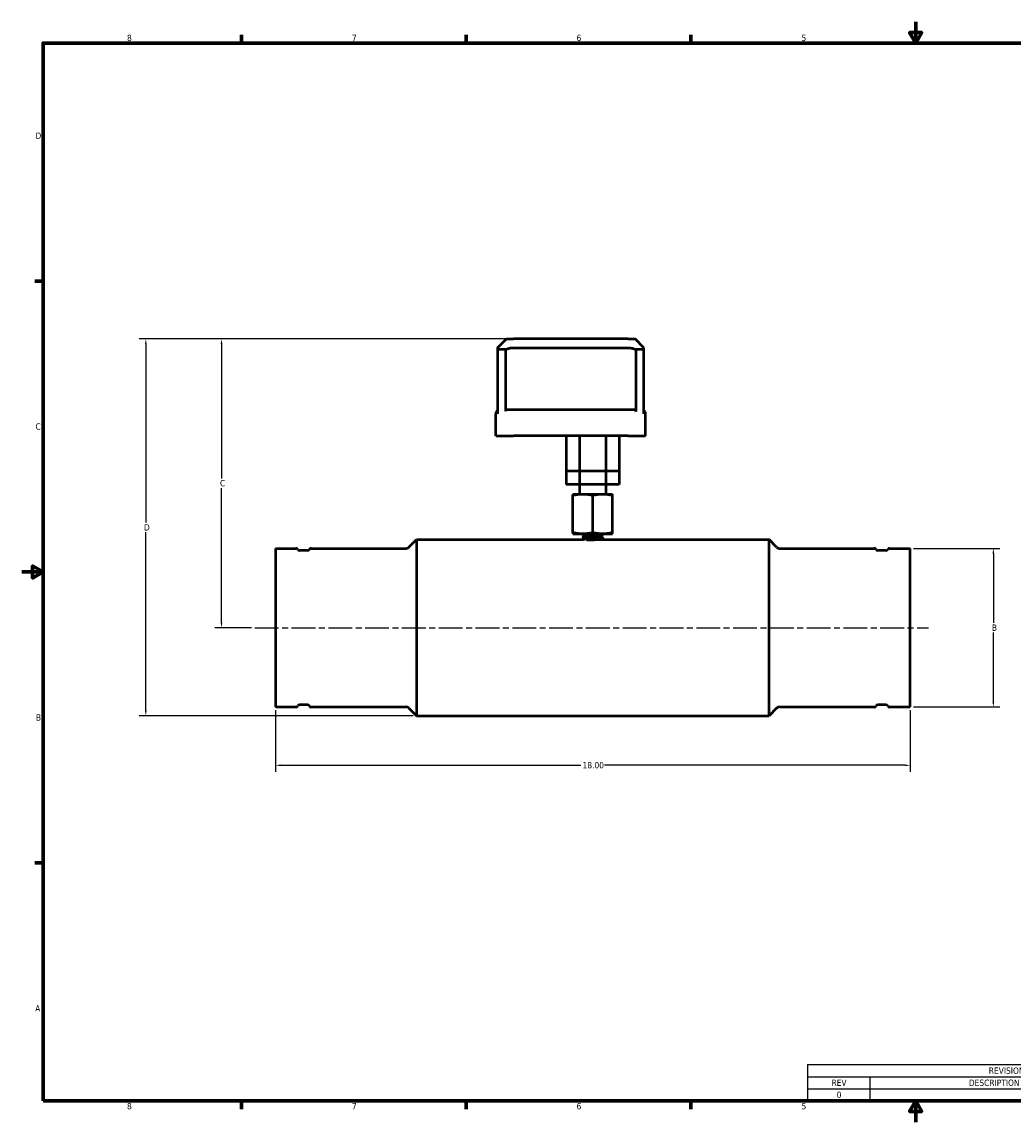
# Model space of a CAD drawing. Header units: inches. Extents: x 0.2 to 50.9, y 0.9 to 32.1.
# Tile 1 of 2: x 0.2 to 28.3, y 0.9 to 32.1. Entities that reach past the tile are written whole.
import ezdxf

# ---------------------------------------------------------------- set-up
doc = ezdxf.new("R2010")
doc.units = ezdxf.units.IN
doc.header["$LTSCALE"] = 1.5
doc.header["$MEASUREMENT"] = 0
doc.linetypes.add('CHAIN', pattern=[0.7087, 0.4724, -0.0591, 0.1181, -0.0591])
for name, color, linetype, lineweight in [('Border (ANSI)', 7, 'Continuous', 70), ('Centerline (ANSI)', 7, 'Continuous', 25), ('Dimension (ANSI)', 7, 'Continuous', 25), ('Symbol (ANSI)', 7, 'Continuous', 25), ('Visible (ANSI)', 7, 'Continuous', 50)]:
    doc.layers.add(name, color=color, linetype=linetype, lineweight=lineweight)
doc.styles.add('Note Text (ANSI)', font='tahoma.ttf')
doc.dimstyles.new('Default (ANSI)', dxfattribs={"dimscale": 1.5, "dimtxt": 0.12, "dimasz": 0.098425, "dimexe": 0.125, "dimexo": 0.0625, "dimgap": 0.031496, "dimtad": 0, "dimtih": 1, "dimtoh": 1, "dimrnd": 1e-08, "dimzin": 4, "dimdsep": 46, "dimtxsty": 'Note Text (ANSI)', "dimcen": 0.09, "dimdle": 0.393701, "dimclrd": 256, "dimclre": 256, "dimclrt": 256, "dimadec": 0, "dimazin": 1, "dimtfac": 1, "dimtofl": 0, "dimtmove": 0, "dimatfit": 3, "dimfxl": 1, "dimtolj": 1, "dimtzin": 4, "dimlwd": -1, "dimlwe": -1, "dimarcsym": 0})

# ---------------------------------------------------------------- blocks, each defined once
blk = doc.blocks.new('Borders Default Border')
at = {"layer": 'Border (ANSI)'}
for p, q in [((4.25, 21), (4.25, 21.16)), ((8.5, 21), (8.5, 21.16)), ((12.75, 21), (12.75, 21.16)), ((0.5, 16.5), (0.34, 16.5)), ((0.5, 5.5), (0.34, 5.5)), ((4.25, 1), (4.25, 0.84)), ((8.5, 1), (8.5, 0.84)), ((12.75, 1), (12.75, 0.84))]:
    blk.add_line(p, q, dxfattribs=at)
at = {"layer": 'Border (ANSI)', "flags": 128}
for points in [[(17, 21.4), (17, 21), (16.885, 21.2), (17.115, 21.2), (17, 21)], [(0.5, 1), (0.5, 21), (33.5, 21), (33.5, 1), (0.5, 1)], [(0.1, 11), (0.5, 11), (0.3, 11.115), (0.3, 10.885), (0.5, 11)], [(17, 0.6), (17, 1), (16.885, 0.8), (17.115, 0.8), (17, 1)]]:
    blk.add_lwpolyline(points, dxfattribs=at)
at = {"layer": 'Border (ANSI)', "char_height": 0.12, "attachment_point": 7, "style": 'Note Text (ANSI)'}
for s, insert in [('8', (2.086, 21.037)), ('7', (6.338, 21.04)), ('6', (10.587, 21.037)), ('5', (14.84, 21.037)), ('D', (0.356, 19.19)), ('C', (0.356, 13.688)), ('B', (0.363, 8.19)), ('A', (0.349, 2.69)), ('8', (2.086, 0.837)), ('7', (6.338, 0.84)), ('6', (10.587, 0.837)), ('5', (14.84, 0.837))]:
    blk.add_mtext(s, dxfattribs=dict(at, insert=insert))
blk = doc.blocks.new('REVISION HISTORY')
at = {"layer": 'Symbol (ANSI)'}
for p, q in [((14.953, 1.686), (23.25, 1.686)), ((14.953, 1.686), (14.953, 1.457)), ((23.25, 1.686), (23.25, 1.457)), ((14.953, 1.457), (23.25, 1.457)), ((14.953, 1.457), (14.953, 1.229)), ((16.134, 1.457), (16.134, 1.229)), ((20.888, 1.457), (20.888, 1.229)), ((22.069, 1.457), (22.069, 1.229)), ((23.25, 1.457), (23.25, 1.229)), ((14.953, 1.229), (23.25, 1.229)), ((14.953, 1.229), (14.953, 1)), ((16.134, 1.229), (16.134, 1)), ((20.888, 1.229), (20.888, 1)), ((22.069, 1.229), (22.069, 1)), ((23.25, 1.229), (23.25, 1)), ((14.953, 1), (23.25, 1))]:
    blk.add_line(p, q, dxfattribs=at)
at = {"layer": 'Symbol (ANSI)', "char_height": 0.12, "attachment_point": 7, "style": 'Note Text (ANSI)'}
for s, insert in [('REVISION HISTORY', (18.381, 1.509)), ('REV', (15.408, 1.283)), ('DESCRIPTION', (18.005, 1.28)), ('DATE', (21.29, 1.283)), ('APPROVED', (22.257, 1.28)), ('0', (15.505, 1.052)), ('3/20/2020', (21.108, 1.039)), ('MY', (22.559, 1.054))]:
    blk.add_mtext(s, dxfattribs=dict(at, insert=insert))
blk = doc.blocks.new('*D7')
at = {"layer": 'Defpoints', "color": 0, "transparency": 16777216}
for p in [(7.339, 12.671), (25.339, 12.671), (25.339, 11.017)]:
    blk.add_point(p, dxfattribs=at)
at = {"layer": 'Dimension (ANSI)', "transparency": 16777216}
for p, q in [((7.339, 12.577), (7.339, 10.83)), ((25.339, 12.577), (25.339, 10.83)), ((7.487, 11.017), (16.003, 11.017)), ((25.192, 11.017), (16.676, 11.017))]:
    blk.add_line(p, q, dxfattribs=at)
for points in [[(7.487, 11.042), (7.487, 10.993), (7.339, 11.017)], [(25.192, 11.042), (25.192, 10.993), (25.339, 11.017)]]:
    blk.add_solid(points, dxfattribs=at)
at = {"layer": 'Dimension (ANSI)', "transparency": 16777216, "insert": (16.05, 11.111), "char_height": 0.18, "attachment_point": 1, "style": 'Note Text (ANSI)'}
blk.add_mtext('\\A1;18.00', dxfattribs=at)
blk = doc.blocks.new('*D8')
at = {"layer": 'Defpoints', "color": 0, "transparency": 16777216}
for p in [(3.662, 23.111), (14.089, 23.111), (11.339, 12.421)]:
    blk.add_point(p, dxfattribs=at)
at = {"layer": 'Dimension (ANSI)', "transparency": 16777216}
for p, q in [((13.996, 23.111), (3.475, 23.111)), ((3.662, 22.963), (3.662, 17.903)), ((3.662, 12.569), (3.662, 17.629)), ((11.246, 12.421), (3.475, 12.421))]:
    blk.add_line(p, q, dxfattribs=at)
for points in [[(3.638, 22.963), (3.687, 22.963), (3.662, 23.111)], [(3.638, 12.569), (3.687, 12.569), (3.662, 12.421)]]:
    blk.add_solid(points, dxfattribs=at)
at = {"layer": 'Dimension (ANSI)', "transparency": 16777216, "insert": (3.543, 17.856), "char_height": 0.18, "attachment_point": 1, "style": 'Note Text (ANSI)'}
blk.add_mtext('\\A1; \\fTahoma|b0|i0;\\H0.1800;D', dxfattribs=at)
blk = doc.blocks.new('*D9')
at = {"layer": 'Defpoints', "color": 0, "transparency": 16777216}
for p in [(5.809, 23.111), (14.089, 23.111), (6.754, 14.921)]:
    blk.add_point(p, dxfattribs=at)
at = {"layer": 'Dimension (ANSI)', "transparency": 16777216}
for p, q in [((13.996, 23.111), (5.622, 23.111)), ((5.809, 22.963), (5.809, 19.156)), ((5.809, 15.069), (5.809, 18.875)), ((6.66, 14.921), (5.622, 14.921))]:
    blk.add_line(p, q, dxfattribs=at)
for points in [[(5.785, 22.963), (5.834, 22.963), (5.809, 23.111)], [(5.785, 15.069), (5.834, 15.069), (5.809, 14.921)]]:
    blk.add_solid(points, dxfattribs=at)
at = {"layer": 'Dimension (ANSI)', "transparency": 16777216, "insert": (5.698, 19.109), "char_height": 0.18, "attachment_point": 1, "style": 'Note Text (ANSI)'}
blk.add_mtext('\\A1; \\fTahoma|b0|i0;\\H0.1800;C', dxfattribs=at)
blk = doc.blocks.new('*D11')
at = {"layer": 'Defpoints', "color": 0, "transparency": 16777216}
for p in [(25.339, 17.171), (25.339, 12.671), (27.702, 12.671)]:
    blk.add_point(p, dxfattribs=at)
at = {"layer": 'Dimension (ANSI)', "transparency": 16777216}
for p, q in [((25.433, 17.171), (27.889, 17.171)), ((27.702, 17.023), (27.702, 15.058)), ((27.702, 12.819), (27.702, 14.784)), ((25.433, 12.671), (27.889, 12.671))]:
    blk.add_line(p, q, dxfattribs=at)
for points in [[(27.677, 17.023), (27.726, 17.023), (27.702, 17.171)], [(27.677, 12.819), (27.726, 12.819), (27.702, 12.671)]]:
    blk.add_solid(points, dxfattribs=at)
at = {"layer": 'Dimension (ANSI)', "transparency": 16777216, "insert": (27.593, 15.011), "char_height": 0.18, "attachment_point": 1, "style": 'Note Text (ANSI)'}
blk.add_mtext('\\A1; \\fTahoma|b0|i0;\\H0.1800;B', dxfattribs=at)

msp = doc.modelspace()

# ---------------------------------------------------------------- linework, layer by layer
at = {"layer": 'Centerline (ANSI)', "linetype": 'CHAIN', "ltscale": 0.952448}
msp.add_line((6.754, 14.921), (25.864, 14.921), dxfattribs=at)
at = {"layer": 'Visible (ANSI)'}
for p, q in [((13.639, 22.861), (13.889, 23.111)), ((13.889, 23.111), (14.089, 23.111)), ((17.339, 23.111), (14.089, 23.111)), ((17.339, 23.111), (17.539, 23.111)), ((17.789, 22.861), (17.539, 23.111)), ((13.639, 22.861), (13.639, 22.811)), ((13.639, 22.811), (13.639, 20.986)), ((13.871, 22.811), (13.639, 22.811)), ((13.871, 21.058), (13.871, 22.811)), ((14.089, 22.861), (17.339, 22.861)), ((17.789, 22.811), (17.557, 22.811)), ((17.557, 22.811), (17.557, 21.056)), ((17.789, 22.811), (17.789, 22.861)), ((17.789, 20.986), (17.789, 22.811)), ((13.589, 20.361), (13.589, 20.986)), ((13.902, 21.111), (14.089, 21.111)), ((14.089, 21.111), (17.339, 21.111)), ((17.339, 21.111), (17.526, 21.111)), ((17.839, 20.361), (17.839, 20.986)), ((13.589, 20.361), (14.089, 20.361)), ((17.339, 20.361), (14.089, 20.361)), ((15.589, 20.361), (15.589, 19.361)), ((15.964, 20.361), (15.964, 19.361)), ((16.714, 20.361), (16.714, 19.361)), ((17.089, 20.361), (17.089, 19.361)), ((17.339, 20.361), (17.839, 20.361)), ((15.589, 19.361), (15.589, 18.986)), ((15.964, 19.361), (15.589, 19.361)), ((15.964, 19.361), (15.964, 18.986)), ((16.714, 19.361), (15.964, 19.361)), ((16.714, 19.361), (16.714, 18.986)), ((17.089, 19.361), (16.714, 19.361)), ((17.089, 19.361), (17.089, 18.986)), ((15.964, 18.986), (15.589, 18.986)), ((16.714, 18.986), (15.964, 18.986)), ((15.964, 18.986), (15.964, 18.711)), ((17.089, 18.986), (16.714, 18.986)), ((16.714, 18.986), (16.714, 18.711)), ((15.777, 18.711), (16.058, 18.711)), ((15.777, 18.711), (15.777, 18.679)), ((15.777, 17.613), (15.777, 18.679)), ((16.058, 18.711), (16.621, 18.711)), ((16.339, 17.613), (16.339, 18.679)), ((16.621, 18.711), (16.902, 18.711)), ((16.902, 18.679), (16.902, 18.711)), ((16.902, 17.613), (16.902, 18.679)), ((15.777, 17.613), (15.777, 17.581)), ((15.777, 17.581), (16.058, 17.581)), ((16.057, 17.485), (16.057, 17.492)), ((16.058, 17.581), (16.621, 17.581)), ((16.096, 17.542), (16.081, 17.527)), ((16.093, 17.519), (16.081, 17.526)), ((16.093, 17.52), (16.093, 17.513)), ((16.096, 17.542), (16.096, 17.581)), ((16.583, 17.542), (16.096, 17.542)), ((16.23, 17.503), (16.445, 17.503)), ((16.583, 17.542), (16.583, 17.581)), ((16.583, 17.542), (16.615, 17.509)), ((16.586, 17.492), (16.586, 17.485)), ((16.621, 17.581), (16.902, 17.581)), ((16.902, 17.581), (16.902, 17.613)), ((7.339, 17.171), (7.339, 12.671)), ((7.339, 17.171), (7.918, 17.171)), ((8.354, 17.171), (11.039, 17.171)), ((11.127, 17.208), (11.339, 17.42)), ((11.339, 17.421), (11.339, 12.421)), ((11.339, 17.421), (16.074, 17.421)), ((16.059, 17.43), (16.059, 17.437)), ((16.094, 17.464), (16.094, 17.458)), ((16.584, 17.436), (16.584, 17.429)), ((16.599, 17.421), (21.339, 17.421)), ((16.621, 17.458), (16.621, 17.465)), ((21.339, 12.421), (21.339, 17.421)), ((21.552, 17.208), (21.339, 17.42)), ((21.64, 17.171), (24.324, 17.171)), ((24.76, 17.171), (25.339, 17.171)), ((25.339, 12.671), (25.339, 17.171)), ((8.246, 17.108), (8.027, 17.108)), ((24.652, 17.108), (24.433, 17.108)), ((7.339, 12.671), (7.918, 12.671)), ((8.246, 12.734), (8.027, 12.734)), ((8.354, 12.671), (11.039, 12.671)), ((11.127, 12.634), (11.339, 12.422)), ((21.552, 12.634), (21.339, 12.422)), ((21.64, 12.671), (24.324, 12.671)), ((24.652, 12.734), (24.433, 12.734)), ((24.76, 12.671), (25.339, 12.671)), ((11.339, 12.421), (21.339, 12.421))]:
    msp.add_line(p, q, dxfattribs=at)
for centre, radius, start, end in [((13.714, 20.986), 0.125, 126.8699, 180), ((17.714, 20.986), 0.125, 0, 53.1301), ((7.918, 17.108), 0.0625, 29.7357, 90), ((8.354, 17.108), 0.0625, 90, 150.2643), ((11.039, 17.296), 0.125, 270, 315), ((21.64, 17.296), 0.125, 225, 270), ((24.324, 17.108), 0.0625, 29.7357, 90), ((24.76, 17.108), 0.0625, 90, 150.2643), ((8.027, 17.17), 0.0625, 209.7357, 270), ((8.246, 17.17), 0.0625, 270, 330.2643), ((24.433, 17.17), 0.0625, 209.7357, 270), ((24.652, 17.17), 0.0625, 270, 330.2643), ((7.918, 12.733), 0.0625, 270, 330.2643), ((8.027, 12.671), 0.0625, 90, 150.2643), ((8.246, 12.671), 0.0625, 29.7357, 90), ((8.354, 12.733), 0.0625, 209.7357, 270), ((11.039, 12.546), 0.125, 45, 90), ((21.64, 12.546), 0.125, 90, 135), ((24.324, 12.733), 0.0625, 270, 330.2643), ((24.433, 12.671), 0.0625, 90, 150.2643), ((24.652, 12.671), 0.0625, 29.7357, 90), ((24.76, 12.733), 0.0625, 209.7357, 270)]:
    msp.add_arc(centre, radius, start, end, dxfattribs=at)
for points, weights in [([(13.871, 22.811), (13.986, 22.861), (14.089, 22.861)], [1, 1.05555555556, 1.05555555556]), ([(17.339, 22.861), (17.443, 22.861), (17.557, 22.811)], [1.05555555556, 1.05555555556, 1]), ([(15.777, 18.679), (15.928, 18.711), (16.058, 18.711)], [3.57900139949, 3.85583812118, 3.85583812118]), ([(16.058, 18.711), (16.189, 18.711), (16.339, 18.679)], [3.85583812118, 3.85583812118, 3.57900139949]), ([(16.339, 18.679), (16.49, 18.711), (16.621, 18.711)], [3.57900139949, 3.85583812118, 3.85583812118]), ([(16.621, 18.711), (16.751, 18.711), (16.902, 18.679)], [3.85583812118, 3.85583812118, 3.57900139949]), ([(16.058, 17.581), (15.928, 17.581), (15.777, 17.613)], [3.85583812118, 3.85583812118, 3.57900139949]), ([(16.339, 17.613), (16.189, 17.581), (16.058, 17.581)], [3.57900139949, 3.85583812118, 3.85583812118]), ([(16.621, 17.581), (16.49, 17.581), (16.339, 17.613)], [3.85583812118, 3.85583812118, 3.57900139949]), ([(16.902, 17.613), (16.751, 17.581), (16.621, 17.581)], [3.57900139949, 3.85583812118, 3.85583812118])]:
    msp.add_rational_spline(points, weights, degree=2, dxfattribs=at)
for points, knots in [([(13.871, 21.058), (13.872, 21.062), (13.872, 21.067), (13.875, 21.081), (13.878, 21.088), (13.885, 21.099), (13.888, 21.103), (13.894, 21.108), (13.897, 21.11), (13.901, 21.111), (13.901, 21.111), (13.902, 21.111), (13.902, 21.111), (13.902, 21.111), (13.902, 21.111), (13.902, 21.111), (13.902, 21.111), (13.902, 21.111), (13.902, 21.111), (13.902, 21.111), (13.902, 21.111), (13.902, 21.111), (13.902, 21.111), (13.902, 21.111), (13.902, 21.111), (13.902, 21.111), (13.902, 21.111), (13.902, 21.111), (13.902, 21.111), (13.902, 21.111)], [-0.468762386, -0.468762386, -0.468762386, -0.468762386, -0.467802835, -0.467802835, -0.466014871, -0.466014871, -0.464750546, -0.464750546, -0.463592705, -0.463592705, -0.463097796, -0.463097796, -0.462979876, -0.462979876, -0.462951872, -0.462951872, -0.462946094, -0.462946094, -0.462942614, -0.462942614, -0.462940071, -0.462940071, -0.46293749, -0.46293749, -0.462934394, -0.462934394, -0.462929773, -0.462929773, -0.462929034, -0.462929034, -0.462929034, -0.462929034]), ([(17.526, 21.111), (17.526, 21.111), (17.526, 21.111), (17.526, 21.111), (17.526, 21.111), (17.526, 21.111), (17.526, 21.111), (17.526, 21.111), (17.526, 21.111), (17.526, 21.111), (17.526, 21.111), (17.527, 21.111), (17.527, 21.111), (17.527, 21.111), (17.527, 21.111), (17.527, 21.111), (17.527, 21.111), (17.527, 21.111), (17.527, 21.111), (17.528, 21.111), (17.53, 21.11), (17.534, 21.108), (17.536, 21.107), (17.541, 21.103), (17.544, 21.099), (17.55, 21.089), (17.553, 21.084), (17.556, 21.071), (17.557, 21.064), (17.557, 21.056)], [-0.1928645, -0.1928645, -0.1928645, -0.1928645, -0.1927751, -0.1927751, -0.1926947, -0.1926947, -0.1926328, -0.1926328, -0.1925709, -0.1925709, -0.1924992, -0.1924992, -0.1923695, -0.1923695, -0.191707, -0.191707, -0.1901533, -0.1901533, -0.1878915, -0.1878915, -0.1655937, -0.1655937, -0.1442413, -0.1442413, -0.1017427, -0.1017427, -0.0554516, -0.0554516, -0.0000804, -0.0000804, -0.0000804, -0.0000804]), ([(16.058, 17.485), (16.057, 17.485), (16.057, 17.485), (16.058, 17.486), (16.058, 17.486), (16.061, 17.487), (16.062, 17.487), (16.065, 17.488), (16.068, 17.488), (16.074, 17.488), (16.078, 17.489), (16.087, 17.489), (16.092, 17.49), (16.101, 17.49), (16.106, 17.491), (16.12, 17.491), (16.13, 17.492), (16.148, 17.493), (16.157, 17.493), (16.174, 17.494), (16.183, 17.494), (16.198, 17.495), (16.204, 17.495), (16.217, 17.495), (16.225, 17.496), (16.243, 17.496), (16.255, 17.497), (16.276, 17.497), (16.286, 17.498), (16.306, 17.498), (16.315, 17.499), (16.331, 17.499), (16.337, 17.499), (16.359, 17.5), (16.375, 17.5), (16.409, 17.501), (16.428, 17.502), (16.445, 17.503)], [-1.441368, -1.441368, -1.441368, -1.441368, -1.385195, -1.385195, -1.304119, -1.304119, -1.250355, -1.250355, -1.183764, -1.183764, -1.097055, -1.097055, -1.017863, -1.017863, -0.949231, -0.949231, -0.838051, -0.838051, -0.751231, -0.751231, -0.670145, -0.670145, -0.617897, -0.617897, -0.554189, -0.554189, -0.464871, -0.464871, -0.386433, -0.386433, -0.313131, -0.313131, -0.266151, -0.266151, -0.144526, -0.144526, -0.000001, -0.000001, -0.000001, -0.000001]), ([(16.23, 17.503), (16.213, 17.502), (16.197, 17.502), (16.174, 17.501), (16.165, 17.5), (16.15, 17.5), (16.142, 17.499), (16.125, 17.499), (16.115, 17.498), (16.102, 17.497), (16.099, 17.497), (16.092, 17.497), (16.088, 17.497), (16.08, 17.496), (16.076, 17.496), (16.069, 17.495), (16.066, 17.495), (16.062, 17.494), (16.06, 17.494), (16.058, 17.493), (16.058, 17.493), (16.057, 17.493), (16.057, 17.492), (16.057, 17.492)], [-34.2160775, -34.2160775, -34.2160775, -34.2160775, -34.0785999, -34.0785999, -34.0003764, -34.0003764, -33.9230185, -33.9230185, -33.8025953, -33.8025953, -33.7577751, -33.7577751, -33.6958337, -33.6958337, -33.6147347, -33.6147347, -33.5290275, -33.5290275, -33.4586779, -33.4586779, -33.405552, -33.405552, -33.3743595, -33.3743595, -33.3743595, -33.3743595]), ([(16.081, 17.526), (16.08, 17.527), (16.081, 17.527), (16.085, 17.528), (16.089, 17.528), (16.099, 17.529), (16.106, 17.529), (16.131, 17.53), (16.153, 17.531), (16.206, 17.532), (16.236, 17.533), (16.301, 17.534), (16.334, 17.535), (16.383, 17.536), (16.398, 17.537), (16.427, 17.537), (16.442, 17.538), (16.455, 17.538)], [-1.358629, -1.358629, -1.358629, -1.358629, -1.250309, -1.250309, -1.124092, -1.124092, -0.999665, -0.999665, -0.746732, -0.746732, -0.491915, -0.491915, -0.237988, -0.237988, -0.120234, -0.120234, 0, 0, 0, 0]), ([(16.093, 17.513), (16.093, 17.513), (16.093, 17.513), (16.096, 17.515), (16.107, 17.516), (16.144, 17.519), (16.169, 17.52), (16.229, 17.523), (16.263, 17.524), (16.335, 17.526), (16.372, 17.528), (16.442, 17.53), (16.475, 17.532), (16.53, 17.534), (16.552, 17.536), (16.569, 17.537), (16.572, 17.537), (16.574, 17.538)], [0.52245877, 0.52245877, 0.52245877, 0.52245877, 0.52261513, 0.52261513, 0.52631579, 0.52631579, 0.53001645, 0.53001645, 0.53371711, 0.53371711, 0.53741776, 0.53741776, 0.54111842, 0.54111842, 0.54481908, 0.54481908, 0.54557808, 0.54557808, 0.54557808, 0.54557808]), ([(16.093, 17.52), (16.093, 17.52), (16.093, 17.52), (16.096, 17.522), (16.107, 17.523), (16.144, 17.526), (16.169, 17.527), (16.229, 17.53), (16.263, 17.531), (16.335, 17.533), (16.372, 17.535), (16.424, 17.537), (16.44, 17.537), (16.455, 17.538)], [0.52194331, 0.52194331, 0.52194331, 0.52194331, 0.52261513, 0.52261513, 0.52631579, 0.52631579, 0.53001645, 0.53001645, 0.53371711, 0.53371711, 0.53741776, 0.53741776, 0.53917993, 0.53917993, 0.53917993, 0.53917993]), ([(16.094, 17.464), (16.094, 17.465), (16.095, 17.465), (16.104, 17.467), (16.119, 17.468), (16.161, 17.471), (16.188, 17.472), (16.252, 17.475), (16.287, 17.476), (16.359, 17.479), (16.396, 17.48), (16.463, 17.483), (16.494, 17.484), (16.544, 17.487), (16.563, 17.488), (16.58, 17.49), (16.584, 17.491), (16.585, 17.491)], [0.4693089, 0.4693089, 0.4693089, 0.4693089, 0.47080592, 0.47080592, 0.47450658, 0.47450658, 0.47820724, 0.47820724, 0.48190789, 0.48190789, 0.48560855, 0.48560855, 0.48930921, 0.48930921, 0.49300987, 0.49300987, 0.49510334, 0.49510334, 0.49510334, 0.49510334]), ([(16.094, 17.458), (16.095, 17.458), (16.096, 17.458), (16.104, 17.46), (16.119, 17.461), (16.161, 17.464), (16.188, 17.465), (16.252, 17.468), (16.287, 17.469), (16.359, 17.472), (16.396, 17.473), (16.463, 17.476), (16.494, 17.477), (16.544, 17.48), (16.563, 17.481), (16.582, 17.483), (16.586, 17.484), (16.586, 17.485)], [0.46983356, 0.46983356, 0.46983356, 0.46983356, 0.47080592, 0.47080592, 0.47450658, 0.47450658, 0.47820724, 0.47820724, 0.48190789, 0.48190789, 0.48560855, 0.48560855, 0.48930921, 0.48930921, 0.49300987, 0.49300987, 0.49562704, 0.49562704, 0.49562704, 0.49562704]), ([(16.574, 17.538), (16.57, 17.536), (16.565, 17.535), (16.55, 17.532), (16.54, 17.53), (16.513, 17.527), (16.489, 17.524), (16.441, 17.519), (16.425, 17.518), (16.381, 17.514), (16.351, 17.512), (16.291, 17.507), (16.261, 17.505), (16.23, 17.503)], [-1.413001, -1.413001, -1.413001, -1.413001, -1.198235, -1.198235, -0.978665, -0.978665, -0.649899, -0.649899, -0.504747, -0.504747, -0.248834, -0.248834, -0.000001, -0.000001, -0.000001, -0.000001]), ([(16.445, 17.503), (16.471, 17.503), (16.495, 17.504), (16.537, 17.505), (16.556, 17.505), (16.59, 17.507), (16.603, 17.507), (16.614, 17.508), (16.616, 17.509), (16.615, 17.509)], [-4.3132698, -4.3132698, -4.3132698, -4.3132698, -4.0977351, -4.0977351, -3.8843952, -3.8843952, -3.6121956, -3.6121956, -3.4603668, -3.4603668, -3.4603668, -3.4603668]), ([(16.574, 17.538), (16.569, 17.538), (16.562, 17.538), (16.543, 17.538), (16.533, 17.538), (16.497, 17.538), (16.473, 17.538), (16.455, 17.538)], [0.000001, 0.000001, 0.000001, 0.000001, 0.1360371, 0.1360371, 0.2725755, 0.2725755, 0.533289, 0.533289, 0.533289, 0.533289]), ([(16.621, 17.465), (16.621, 17.465), (16.621, 17.465), (16.621, 17.465), (16.621, 17.464), (16.62, 17.464), (16.618, 17.463), (16.614, 17.463), (16.612, 17.462), (16.608, 17.462), (16.606, 17.462), (16.6, 17.461), (16.596, 17.461), (16.586, 17.46), (16.58, 17.46), (16.566, 17.459), (16.557, 17.458), (16.541, 17.458), (16.534, 17.457), (16.52, 17.457), (16.512, 17.456), (16.494, 17.456), (16.484, 17.455), (16.466, 17.455), (16.459, 17.455), (16.445, 17.454), (16.438, 17.454), (16.422, 17.453), (16.412, 17.453), (16.39, 17.452), (16.379, 17.452), (16.353, 17.451), (16.339, 17.451), (16.315, 17.45), (16.307, 17.45), (16.288, 17.449), (16.277, 17.449), (16.257, 17.448), (16.246, 17.448), (16.227, 17.447), (16.219, 17.447), (16.205, 17.446), (16.199, 17.446), (16.184, 17.445), (16.175, 17.445), (16.158, 17.444), (16.149, 17.444), (16.131, 17.443), (16.121, 17.443), (16.107, 17.442), (16.102, 17.442), (16.092, 17.441), (16.087, 17.441), (16.077, 17.44), (16.071, 17.439), (16.066, 17.439), (16.065, 17.439), (16.062, 17.438), (16.061, 17.438), (16.059, 17.437), (16.059, 17.437), (16.059, 17.437)], [-31.162092, -31.162092, -31.162092, -31.162092, -31.15256, -31.15256, -31.07434, -31.07434, -30.985893, -30.985893, -30.921825, -30.921825, -30.869662, -30.869662, -30.788878, -30.788878, -30.702367, -30.702367, -30.591237, -30.591237, -30.520649, -30.520649, -30.442277, -30.442277, -30.354329, -30.354329, -30.289748, -30.289748, -30.237615, -30.237615, -30.156836, -30.156836, -30.070283, -30.070283, -29.958646, -29.958646, -29.892007, -29.892007, -29.812645, -29.812645, -29.727457, -29.727457, -29.65956, -29.65956, -29.606167, -29.606167, -29.525393, -29.525393, -29.438772, -29.438772, -29.32772, -29.32772, -29.255215, -29.255215, -29.177298, -29.177298, -29.056936, -29.056936, -29.011682, -29.011682, -28.941722, -28.941722, -28.875139, -28.875139, -28.875139, -28.875139]), ([(16.059, 17.429), (16.059, 17.429), (16.059, 17.43), (16.059, 17.43), (16.059, 17.43), (16.061, 17.431), (16.063, 17.431), (16.066, 17.432), (16.069, 17.432), (16.075, 17.433), (16.08, 17.433), (16.092, 17.434), (16.097, 17.435), (16.109, 17.435), (16.116, 17.436), (16.127, 17.436), (16.131, 17.436), (16.151, 17.437), (16.168, 17.438), (16.196, 17.439), (16.207, 17.439), (16.224, 17.44), (16.231, 17.44), (16.246, 17.441), (16.255, 17.441), (16.275, 17.442), (16.285, 17.442), (16.307, 17.443), (16.318, 17.443), (16.337, 17.444), (16.346, 17.444), (16.368, 17.445), (16.382, 17.445), (16.408, 17.446), (16.419, 17.446), (16.44, 17.447), (16.45, 17.447), (16.466, 17.448), (16.472, 17.448), (16.487, 17.449), (16.496, 17.449), (16.514, 17.45), (16.523, 17.45), (16.54, 17.451), (16.549, 17.451), (16.561, 17.452), (16.565, 17.452), (16.576, 17.453), (16.581, 17.453), (16.592, 17.454), (16.597, 17.454), (16.605, 17.455), (16.609, 17.455), (16.614, 17.456), (16.616, 17.456), (16.619, 17.457), (16.621, 17.457), (16.621, 17.458)], [-5.936453, -5.936453, -5.936453, -5.936453, -5.916194, -5.916194, -5.83131, -5.83131, -5.748372, -5.748372, -5.685533, -5.685533, -5.57637, -5.57637, -5.488359, -5.488359, -5.407275, -5.407275, -5.353365, -5.353365, -5.188714, -5.188714, -5.095801, -5.095801, -5.042271, -5.042271, -4.970478, -4.970478, -4.885679, -4.885679, -4.803152, -4.803152, -4.739363, -4.739363, -4.630087, -4.630087, -4.542211, -4.542211, -4.461124, -4.461124, -4.407379, -4.407379, -4.327036, -4.327036, -4.240091, -4.240091, -4.145232, -4.145232, -4.091474, -4.091474, -4.010841, -4.010841, -3.923945, -3.923945, -3.828748, -3.828748, -3.774867, -3.774867, -3.653161, -3.653161, -3.653161, -3.653161]), ([(16.162, 17.415), (16.184, 17.416), (16.212, 17.418), (16.275, 17.42), (16.311, 17.421), (16.383, 17.424), (16.419, 17.425), (16.483, 17.428), (16.511, 17.429), (16.555, 17.432), (16.571, 17.433), (16.581, 17.435), (16.583, 17.435), (16.584, 17.436)], [0.42298607, 0.42298607, 0.42298607, 0.42298607, 0.42639803, 0.42639803, 0.43009868, 0.43009868, 0.43379934, 0.43379934, 0.4375, 0.4375, 0.44120066, 0.44120066, 0.44246252, 0.44246252, 0.44246252, 0.44246252]), ([(16.229, 17.411), (16.233, 17.412), (16.238, 17.412), (16.275, 17.413), (16.311, 17.415), (16.383, 17.417), (16.419, 17.418), (16.483, 17.421), (16.511, 17.422), (16.555, 17.425), (16.571, 17.426), (16.582, 17.428), (16.584, 17.429), (16.584, 17.429)], [0.42587813, 0.42587813, 0.42587813, 0.42587813, 0.42639803, 0.42639803, 0.43009868, 0.43009868, 0.43379934, 0.43379934, 0.4375, 0.4375, 0.44120066, 0.44120066, 0.44298989, 0.44298989, 0.44298989, 0.44298989])]:
    msp.add_open_spline(points, degree=3, knots=knots, dxfattribs=at)
for points in [[(16.057, 17.493), (16.069, 17.5), (16.081, 17.506), (16.093, 17.513)], [(16.094, 17.464), (16.082, 17.471), (16.07, 17.478), (16.058, 17.485)], [(16.615, 17.509), (16.605, 17.503), (16.595, 17.497), (16.585, 17.491)], [(16.586, 17.485), (16.597, 17.479), (16.609, 17.472), (16.621, 17.465)], [(16.059, 17.437), (16.071, 17.444), (16.083, 17.451), (16.094, 17.458)], [(16.074, 17.421), (16.069, 17.424), (16.064, 17.427), (16.059, 17.429)], [(16.62, 17.457), (16.608, 17.45), (16.596, 17.443), (16.584, 17.436)], [(16.584, 17.43), (16.589, 17.427), (16.594, 17.424), (16.599, 17.421)]]:
    msp.add_open_spline(points, degree=3, dxfattribs=at)

# ---------------------------------------------------------------- block references
at = {"xscale": 1.5, "yscale": 1.5, "zscale": 1.5}
msp.add_blockref('Borders Default Border', (0, 0), dxfattribs=at)
at = {"layer": 'Symbol (ANSI)', "xscale": 1.5, "yscale": 1.5, "zscale": 1.5}
msp.add_blockref('REVISION HISTORY', (0, 0), dxfattribs=at)

# ---------------------------------------------------------------- dimensions: what is measured, and where the dimension line sits
at = {"layer": 'Dimension (ANSI)'}
for base, p1, p2, text, picture, middle in [((3.662, 23.111), (11.339, 12.421), (14.089, 23.111), ' \\fTahoma|b0|i0;\\H0.1800;D', '*D8', (3.662, 17.766)), ((5.809, 23.111), (6.754, 14.921), (14.089, 23.111), ' \\fTahoma|b0|i0;\\H0.1800;C', '*D9', (5.809, 19.016)), ((27.702, 12.671), (25.339, 17.171), (25.339, 12.671), ' \\fTahoma|b0|i0;\\H0.1800;B', '*D11', (27.702, 14.921))]:
    dim = msp.add_linear_dim(base=base, p1=p1, p2=p2, angle=270, text=text, dimstyle='Default (ANSI)', override={"dimgap": 0.031496, "dimdec": 2, "dimtol": 0, "dimlim": 0, "dimtp": 0, "dimtm": 0, "dimtdec": 2, "dimatfit": 1}, dxfattribs=at)
    dim.commit()
    dim.dimension.update_dxf_attribs({"geometry": picture, "text_midpoint": middle, "dimtype": 160})
dim = msp.add_linear_dim(base=(25.339, 11.017), p1=(7.339, 12.671), p2=(25.339, 12.671), dimstyle='Default (ANSI)', override={"dimgap": 0.031496, "dimtih": 0, "dimtoh": 0, "dimdec": 2, "dimtol": 0, "dimlim": 0, "dimtp": 0, "dimtm": 0, "dimtdec": 2, "dimatfit": 1}, dxfattribs=at)
dim.commit()
dim.dimension.update_dxf_attribs({"geometry": '*D7', "text_midpoint": (16.339, 11.017), "dimtype": 160})

doc.saveas('drawing.dxf')
